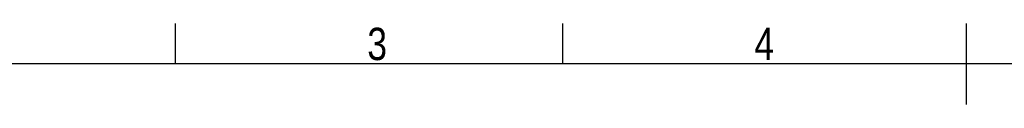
# Model space of a CAD drawing. Header units: millimetres. Extents: x 0 to 420, y 0 to 297.
# Tile 44 of 90: x 89 to 215, y 287 to 297. Entities that reach past the tile are written whole.
import ezdxf

# ---------------------------------------------------------------- set-up
doc = ezdxf.new("R2010")
doc.units = ezdxf.units.MM
doc.layers.add('CARTIGLIO', color=140, linetype='Continuous')
doc.styles.add('SLDTEXTSTYLE2', font='TXT', dxfattribs={"width": 0.821468})

msp = doc.modelspace()

# ---------------------------------------------------------------- linework, layer by layer
at = {"layer": 'CARTIGLIO', "linetype": 'Continuous'}
for p, q in [((108.66444, 291.82257), (108.66444, 296.99679)), ((158.2616, 291.82257), (158.2616, 296.99679)), ((210.00376, 286.64835), (210.00376, 296.99679)), ((414.8274, 291.82257), (5.18012, 291.82257))]:
    msp.add_line(p, q, dxfattribs=at)

# ---------------------------------------------------------------- texts
at = {"layer": 'CARTIGLIO', "char_height": 4.13937, "attachment_point": 2, "style": 'SLDTEXTSTYLE2'}
for s, insert in [('3', (134.49186, 296.46286)), ('4', (184.08902, 296.46286))]:
    msp.add_mtext(s, dxfattribs=dict(at, insert=insert))

doc.saveas('drawing.dxf')
